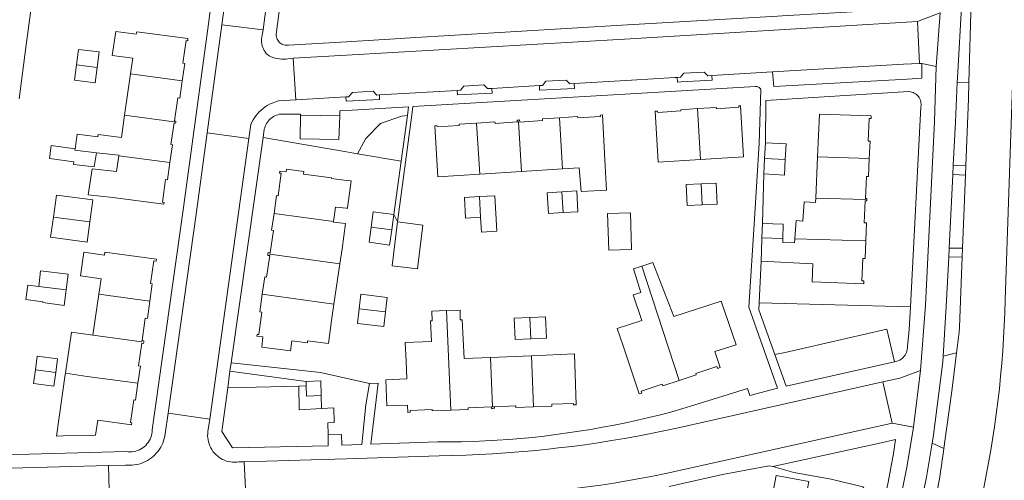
# Model space of a CAD drawing. Header units: metres. Extents: x 89888 to 94270, y 464165 to 468904.
# Tile 219 of 256: x 91953 to 92095, y 467100 to 467167. Entities that reach past the tile are written whole.
import ezdxf

# ---------------------------------------------------------------- set-up
doc = ezdxf.new("R2010")
doc.units = ezdxf.units.M
for name, color, linetype, lineweight in [('B_BEBOUWINGSGRENS_0', 251, 'CONTINUOUS', 13), ('B_TUSSENMUUR_0', 251, 'CONTINUOUS', 13), ('G_GRENS_ALGEMEEN_0', 251, 'CONTINUOUS', 13), ('T_CULTUURGRENS_0', 251, 'CONTINUOUS', 13), ('T_HEK_0', 251, 'CONTINUOUS', 13), ('V_WEGGRENS_0', 251, 'CONTINUOUS', 13)]:
    doc.layers.add(name, color=color, linetype=linetype, lineweight=lineweight)

msp = doc.modelspace()

# ---------------------------------------------------------------- linework, layer by layer
at = {"layer": 'B_BEBOUWINGSGRENS_0'}
for p, q in [((91963.71, 467157.86), (91963.99, 467160.09)), ((91968.81, 467159.15), (91967.95, 467153.18)), ((92060.36, 467146.95), (92060.49, 467149.2)), ((92060.23, 467144.71), (92060.36, 467146.95)), ((92067.76, 467141.22), (92068.02, 467147.15)), ((92019.24, 467144.67), (92025.26, 467145.05)), ((92025.26, 467145.05), (92031.17, 467145.43)), ((91958.12, 467141.65), (91957.66, 467138.46)), ((92006.51, 467136.63), (92006.8, 467138.82)), ((92059.98, 467135.48), (92060.05, 467137.53)), ((91998.18, 467125.91), (91999.02, 467131.72)), ((91964.23, 467127.31), (91963.38, 467121.4)), ((91997.84, 467123.53), (91998.18, 467125.91)), ((92026.69, 467118.43), (92020.77, 467118.18)), ((91994.15, 467114.73), (91996.26, 467114.79)), ((91996.26, 467114.79), (91996.32, 467112.67)), ((91994.16, 467114.07), (91994.15, 467114.73))]:
    msp.add_line(p, q, dxfattribs=at)
for points in [[(91977.1, 467164.25), (91969.69, 467165.24), (91969.64, 467164.9), (91966.67, 467165.3), (91966.17, 467161.83), (91969.14, 467161.43), (91968.81, 467159.15)], [(91976.26, 467158.16), (91976.62, 467160.66), (91976.36, 467160.7), (91976.83, 467163.98), (91977.06, 467163.95), (91977.1, 467164.25)], [(91963.99, 467160.09), (91964.26, 467162.32), (91961.27, 467162.69), (91960.99, 467160.46)], [(91960.99, 467160.46), (91960.72, 467158.23), (91963.71, 467157.86)], [(91975.14, 467152.37), (91975.62, 467155.71), (91975.9, 467155.67), (91976.26, 467158.16)], [(91967.95, 467153.18), (91967.48, 467149.95), (91964.15, 467150.38), (91964.1, 467150.08), (91961.08, 467150.44), (91960.81, 467148.32)], [(92031.17, 467145.43), (92033.59, 467145.59), (92033.85, 467142.17), (92037.54, 467142.34), (92037.36, 467145.83), (92036.93, 467153.22), (92036.63, 467153.2), (92036.65, 467153.01), (92033.38, 467152.8), (92033.36, 467152.98), (92030.74, 467152.81)], [(92050.68, 467154.14), (92048.25, 467153.98), (92048.26, 467153.8), (92044.92, 467153.58), (92044.9, 467153.78), (92044.55, 467153.76), (92044.98, 467146.38), (92051.11, 467146.77)], [(92051.11, 467146.77), (92057.29, 467147.17), (92056.87, 467154.55), (92056.62, 467154.53), (92056.63, 467154.33), (92053.41, 467154.12), (92053.4, 467154.31), (92050.68, 467154.14)], [(92068.02, 467147.15), (92068.3, 467153.35), (92075.75, 467153.08), (92075.74, 467152.7), (92075.46, 467152.71), (92075.31, 467149.43), (92075.59, 467149.42), (92075.48, 467146.92)], [(91974.48, 467146.35), (91974.85, 467148.92), (91974.63, 467148.95), (91975.08, 467152.08), (91975.32, 467152.05), (91975.34, 467152.19), (91975.36, 467152.34), (91975.14, 467152.37)], [(92018.78, 467152.04), (92016.25, 467151.88), (92016.26, 467151.7), (92013.06, 467151.49), (92013.04, 467151.68), (92012.75, 467151.66), (92013.18, 467144.28), (92019.24, 467144.67)], [(92024.63, 467152.21), (92021.44, 467152), (92021.43, 467152.21), (92018.78, 467152.04)], [(92030.74, 467152.81), (92028.28, 467152.66), (92028.3, 467152.41), (92025.01, 467152.2), (92024.99, 467152.5), (92024.82, 467152.49), (92024.62, 467152.47), (92024.63, 467152.21)], [(92060.49, 467149.2), (92063.47, 467149.03), (92063.34, 467146.78)], [(91960.81, 467148.32), (91957.32, 467148.8), (91957.09, 467146.92), (91960.61, 467146.47), (91960.57, 467146.08), (91963.53, 467145.72), (91963.87, 467147.74)], [(91963.87, 467147.74), (91967.12, 467147.4), (91967.11, 467147.33)], [(91967.11, 467147.33), (91966.78, 467145.06), (91963.24, 467145.46), (91962.7, 467141.67), (91966.24, 467141.31), (91973.61, 467140.32), (91973.65, 467140.6), (91973.4, 467140.63), (91973.87, 467143.88), (91974.12, 467143.85), (91974.48, 467146.35)], [(92063.34, 467146.78), (92063.21, 467144.53), (92060.23, 467144.71)], [(92075.48, 467146.92), (92075.37, 467144.34), (92075.07, 467144.35), (92074.93, 467141.15)], [(92000, 467143.77), (91997.82, 467144.06), (91997.83, 467144.12), (91993.79, 467144.66), (91993.85, 467145.04), (91991.32, 467145.38), (91991.26, 467144.99), (91990.37, 467145.11), (91990.33, 467144.83), (91990.57, 467144.8), (91990.11, 467141.55), (91989.9, 467141.58), (91989.53, 467138.99)], [(91998.12, 467137.83), (91998.4, 467139.91), (92000, 467139.74), (92000.11, 467139.73), (92000.13, 467139.83), (92000.64, 467143.69), (92000, 467143.77)], [(92051.2, 467143.28), (92049.05, 467143.18), (92049.19, 467140.13), (92051.34, 467140.23)], [(92051.34, 467140.23), (92053.5, 467140.33), (92053.36, 467143.38), (92051.2, 467143.28)], [(92031.1, 467142.12), (92028.98, 467141.99), (92029.15, 467139.01), (92031.28, 467139.13)], [(92031.28, 467139.13), (92033.4, 467139.25), (92033.23, 467142.24), (92031.1, 467142.12)], [(91962.91, 467137.76), (91963.34, 467140.95), (91958.12, 467141.65)], [(92019.18, 467141.43), (92017.02, 467141.31), (92017.19, 467138.33), (92019.35, 467138.45)], [(92019.35, 467138.45), (92019.48, 467136.31), (92021.69, 467136.44), (92021.39, 467141.56), (92019.18, 467141.43)], [(92064.73, 467135.34), (92064.9, 467137.97), (92065.9, 467137.9), (92066.09, 467140.66), (92067.73, 467140.57), (92067.76, 467141.22)], [(92074.93, 467141.15), (92075.13, 467141.14), (92075.13, 467140.99), (92075.12, 467140.83), (92074.9, 467140.83), (92074.76, 467137.64), (92075.09, 467137.62), (92074.97, 467135.03)], [(91989.53, 467138.99), (91989.18, 467136.57), (91989.43, 467136.54), (91988.98, 467133.32)], [(92006.8, 467138.82), (92003.85, 467139.21), (92003.56, 467137.02)], [(92037.69, 467138.98), (92037.85, 467133.67), (92041.15, 467133.77), (92040.99, 467139.09), (92037.69, 467138.98)], [(91957.66, 467138.46), (91957.25, 467135.57), (91962.52, 467134.86), (91962.91, 467137.76)], [(91999.82, 467137.55), (91998.1, 467137.74), (91998.12, 467137.83)], [(91999.02, 467131.72), (91999.34, 467133.89), (91999.82, 467137.55)], [(92007.37, 467137.78), (92006.57, 467131.44), (92010.23, 467130.98), (92011.03, 467137.32), (92007.37, 467137.78)], [(92060.05, 467137.53), (92063.06, 467137.45), (92063, 467135.39)], [(92003.56, 467137.02), (92003.27, 467134.83), (92006.21, 467134.43), (92006.51, 467136.63)], [(92059.85, 467132.12), (92059.92, 467133.49), (92059.98, 467135.48)], [(92074.97, 467135.03), (92074.86, 467132.5), (92074.53, 467132.51), (92074.39, 467129.26), (92074.7, 467129.25), (92074.68, 467128.84), (92067.22, 467129.12), (92067.34, 467131.7), (92059.85, 467132.12)], [(92063, 467135.39), (92062.98, 467134.79), (92064.7, 467134.76), (92064.73, 467135.34)], [(91971.59, 467126.33), (91971.95, 467128.83), (91971.71, 467128.86), (91972.18, 467132.13), (91972.5, 467132.09), (91972.54, 467132.37), (91965.11, 467133.38), (91965.05, 467132.99), (91962.07, 467133.4), (91961.57, 467129.96), (91964.55, 467129.55), (91964.23, 467127.31)], [(91988.98, 467133.32), (91988.68, 467133.36), (91988.65, 467133.13), (91988.62, 467132.94), (91988.9, 467132.91), (91988.45, 467129.78), (91988.19, 467129.82), (91987.83, 467127.31)], [(92048.02, 467114.86), (92050.48, 467115.67), (92050.41, 467115.87), (92053.46, 467116.88), (92053.55, 467116.61), (92053.93, 467116.74), (92053.17, 467119.03), (92056.24, 467120.02), (92054.1, 467126.3), (92047.23, 467124.11), (92044.2, 467131.91), (92042.65, 467131.39)], [(91959.49, 467127.95), (91959.78, 467130.2), (91955.82, 467130.7), (91955.54, 467128.45)], [(92042.65, 467131.39), (92041.45, 467130.97), (92042.51, 467127.56), (92041.39, 467127.24), (92042.65, 467123.52), (92039.09, 467122.35), (92039.96, 467119.89), (92042.26, 467112.92), (92042.63, 467113.04), (92042.54, 467113.3), (92045.59, 467114.31), (92045.66, 467114.08), (92048.02, 467114.86)], [(91955.54, 467128.45), (91953.95, 467128.65), (91953.69, 467126.56), (91956.15, 467126.25), (91956.13, 467126.11), (91959.21, 467125.72), (91959.49, 467127.95)], [(91970.47, 467120.62), (91970.94, 467123.85), (91971.23, 467123.81), (91971.59, 467126.33)], [(91987.83, 467127.31), (91987.47, 467124.77), (91987.78, 467124.73), (91987.32, 467121.49), (91987.09, 467121.52), (91987.05, 467121.26), (91987.93, 467121.15), (91987.74, 467119.7), (91991.91, 467119.14), (91992.1, 467120.59), (91994.34, 467120.29), (91994.38, 467120.6), (91997.37, 467120.21), (91997.84, 467123.53)], [(92005.6, 467124.77), (92005.85, 467126.87), (92002.05, 467127.31), (92001.81, 467125.2)], [(92001.81, 467125.2), (92001.57, 467123.09), (92005.36, 467122.66), (92005.6, 467124.77)], [(92014.44, 467124.97), (92012.32, 467124.9), (92012.38, 467123.46), (92012.14, 467123.47), (92012.27, 467120.49), (92008.46, 467120.37), (92008.6, 467117.67), (92008.69, 467115.08), (92005.69, 467114.97), (92005.82, 467111.21), (92008.82, 467111.31), (92008.86, 467110.26), (92009.19, 467110.28), (92009.18, 467110.52), (92012.37, 467110.65), (92012.38, 467110.47), (92015.04, 467110.59)], [(92020.77, 467118.18), (92016.96, 467118.02), (92016.7, 467123.64), (92016.42, 467123.62), (92016.4, 467125.04), (92014.44, 467124.97)], [(92026.46, 467123.96), (92024.21, 467123.85), (92024.36, 467120.78), (92026.61, 467120.89)], [(92026.61, 467120.89), (92028.85, 467121), (92028.7, 467124.07), (92026.46, 467123.96)], [(91963.38, 467121.4), (91960.26, 467121.85), (91959.4, 467115.91)], [(91969.88, 467114.48), (91970.23, 467116.95), (91969.96, 467116.98), (91970.43, 467120.27), (91970.69, 467120.23), (91970.72, 467120.42), (91970.74, 467120.58), (91970.47, 467120.62)], [(91958.01, 467116.03), (91958.27, 467118), (91955.34, 467118.37), (91955.07, 467116.39)], [(92026.99, 467111.05), (92029.63, 467111.16), (92029.63, 467111.43), (92032.79, 467111.56), (92032.79, 467111.35), (92033.16, 467111.36), (92032.9, 467118.69), (92026.69, 467118.43)], [(91955.07, 467116.39), (91954.81, 467114.42), (91957.75, 467114.05), (91958.01, 467116.03)], [(91959.4, 467115.91), (91959.37, 467115.71), (91958.09, 467106.83), (91959.07, 467106.86), (91963.76, 467106.98), (91964.06, 467109.14), (91968.95, 467108.48), (91968.99, 467108.76), (91968.81, 467108.78), (91969.28, 467112.06), (91969.52, 467112.03), (91969.88, 467114.48)], [(91996.32, 467112.67), (91994.2, 467112.61), (91994.16, 467114.07)], [(92015.04, 467110.59), (92017.57, 467110.69), (92017.56, 467110.9), (92020.93, 467111.05), (92020.93, 467110.83), (92021.08, 467110.83), (92021.35, 467110.85), (92021.34, 467111.07)], [(92021.34, 467111.07), (92024.43, 467111.2), (92024.44, 467110.95), (92026.99, 467111.05)], [(92066.17, 467097.21), (92066.74, 467100.25), (92062.02, 467101.13), (92061.45, 467098.08), (92061.11, 467098.15), (92060.02, 467092.1)]]:
    msp.add_lwpolyline(points, dxfattribs=at)
at = {"layer": 'B_TUSSENMUUR_0'}
for p, q in [((91960.99, 467160.46), (91963.99, 467160.09)), ((91976.26, 467158.16), (91968.81, 467159.15)), ((92050.68, 467154.14), (92051.11, 467146.77)), ((92019.24, 467144.67), (92018.78, 467152.04)), ((92030.74, 467152.81), (92031.17, 467145.43)), ((91974.48, 467146.35), (91967.11, 467147.33)), ((92060.36, 467146.95), (92063.34, 467146.78)), ((92075.48, 467146.92), (92068.02, 467147.15)), ((92051.2, 467143.28), (92051.34, 467140.23)), ((92031.1, 467142.12), (92031.28, 467139.13)), ((92019.18, 467141.43), (92019.35, 467138.45)), ((91998.12, 467137.83), (91989.53, 467138.99)), ((91957.66, 467138.46), (91962.91, 467137.76)), ((92006.51, 467136.63), (92003.56, 467137.02)), ((92059.98, 467135.48), (92063, 467135.39)), ((92064.73, 467135.34), (92074.97, 467135.03)), ((92042.65, 467131.39), (92048.02, 467114.86)), ((91955.54, 467128.45), (91959.49, 467127.95)), ((91964.23, 467127.31), (91971.59, 467126.33)), ((91987.83, 467127.31), (91998.18, 467125.91)), ((92001.81, 467125.2), (92005.6, 467124.77)), ((92014.44, 467124.97), (92015.04, 467110.59)), ((92026.46, 467123.96), (92026.61, 467120.89)), ((92026.99, 467111.05), (92026.69, 467118.43)), ((91955.07, 467116.39), (91958.01, 467116.03))]:
    msp.add_line(p, q, dxfattribs=at)
for points in [[(91967.95, 467153.18), (91975.12, 467152.22), (91975.14, 467152.37)], [(92025.26, 467145.05), (92024.84, 467152.22), (92024.63, 467152.21)], [(91963.87, 467147.74), (91960.78, 467148.12), (91960.81, 467148.32)], [(92074.93, 467141.15), (92074.92, 467141), (92067.76, 467141.22)], [(91988.98, 467133.32), (91988.94, 467133.09), (91999.02, 467131.72)], [(91963.38, 467121.4), (91970.45, 467120.46), (91970.47, 467120.62)], [(92020.77, 467118.18), (92021.07, 467111.05), (92021.34, 467111.07)], [(91969.88, 467114.48), (91962.52, 467115.46), (91959.4, 467115.91)]]:
    msp.add_lwpolyline(points, dxfattribs=at)
at = {"layer": 'G_GRENS_ALGEMEEN_0'}
msp.add_lwpolyline([(91993.1, 467114.05), (91993.16, 467110.62), (91996.37, 467110.81)], dxfattribs=at)
at = {"layer": 'T_CULTUURGRENS_0'}
for p, q in [((92001.6, 467147.62), (92007.87, 467146.56)), ((91994.15, 467114.73), (91983.16, 467116.19))]:
    msp.add_line(p, q, dxfattribs=at)
for points in [[(91949.35, 467188.11), (91956.89, 467186.98), (91953.67, 467162.95), (91952.71, 467155.54)], [(92001.6, 467147.62), (92002.8, 467149.82), (92004.89, 467151.98), (92007.94, 467153.03), (92008.79, 467153.16)], [(91987.95, 467149.95), (92000, 467147.9), (92001.6, 467147.62)]]:
    msp.add_lwpolyline(points, dxfattribs=at)
at = {"layer": 'T_HEK_0'}
for p, q in [((91982.84, 467113.8), (91983.16, 467116.19)), ((91983.16, 467116.19), (91983.32, 467117.39)), ((92002.18, 467105.6), (92002.8, 467111.36)), ((91997.32, 467105.43), (91983.53, 467105.12)), ((92002.18, 467105.6), (91999.3, 467105.5))]:
    msp.add_line(p, q, dxfattribs=at)
for points in [[(91983.53, 467105.12), (91982, 467107.49), (91982.84, 467113.8)], [(91999.3, 467105.5), (91999.29, 467107.06), (91997.33, 467107.01)]]:
    msp.add_lwpolyline(points, dxfattribs=at)
at = {"layer": 'V_WEGGRENS_0'}
for p, q in [((91982.01, 467166.25), (91986.11, 467198.37)), ((92089.86, 467157.9), (92090.21, 467169.66)), ((92085.71, 467167.96), (92082.45, 467166.71)), ((92085.14, 467160.23), (92085.71, 467167.96)), ((91982.01, 467166.25), (91979.89, 467150.65)), ((91987.95, 467165.5), (91982.01, 467166.25)), ((92082.45, 467166.71), (92082.72, 467160.66)), ((91992.65, 467155.41), (91992.28, 467161.41)), ((92061.49, 467159.45), (92080.4, 467160.56)), ((92080.4, 467160.56), (92082.72, 467160.66)), ((92082.72, 467160.66), (92083.05, 467160.68)), ((92083.05, 467160.68), (92083.07, 467158.53)), ((92083.05, 467160.68), (92085.14, 467160.23)), ((92061.49, 467159.45), (92052.75, 467158.93)), ((92061.69, 467157.33), (92061.49, 467159.45)), ((92027.85, 467157.47), (92020.97, 467157.07)), ((92088.18, 467157.95), (92089.86, 467157.9)), ((92089.86, 467157.9), (92089.79, 467155.57)), ((92015.97, 467156.78), (92004.76, 467156.12)), ((92060.49, 467149.2), (92060.56, 467155.3)), ((92089.79, 467155.57), (92089.42, 467145.93)), ((91993.35, 467153.2), (91999.01, 467153.1)), ((92008.79, 467153.16), (92007.87, 467146.56)), ((92008.96, 467154.41), (92008.79, 467153.16)), ((91979.89, 467150.65), (91985.9, 467149.82)), ((91985.9, 467149.82), (91980.23, 467109.28)), ((91983.32, 467117.39), (91987.95, 467149.95)), ((92007.87, 467146.56), (92006.8, 467138.82)), ((92060.05, 467137.53), (92060.23, 467144.71)), ((92087.01, 467134), (92087.55, 467144.62)), ((92087.55, 467144.62), (92087.61, 467145.95)), ((92087.55, 467144.62), (92089.37, 467144.53)), ((92089.42, 467145.93), (92087.61, 467145.95)), ((92089.37, 467144.53), (92089.42, 467145.93)), ((92089.37, 467144.53), (92088.96, 467133.98)), ((92006.8, 467138.82), (92007.37, 467137.78)), ((92086.95, 467132.7), (92087.01, 467134)), ((92088.96, 467133.98), (92087.01, 467134)), ((92088.91, 467132.71), (92088.96, 467133.98)), ((92059.59, 467126.08), (92059.85, 467132.12)), ((92086.95, 467132.7), (92088.91, 467132.71)), ((92059.59, 467126.08), (92081.41, 467125.5)), ((92061.86, 467118.6), (92063.49, 467114.04)), ((92079.47, 467117.65), (92079.12, 467117.57)), ((92088.09, 467118.85), (92086.13, 467118.38)), ((92079.12, 467117.57), (92063.49, 467114.04)), ((92082.86, 467116.3), (92079.91, 467115.22)), ((92081.87, 467108.14), (92082.86, 467116.3)), ((92079.91, 467115.22), (92077.44, 467114.66)), ((91993.1, 467114.05), (91982.84, 467113.8)), ((91994.16, 467114.07), (91993.1, 467114.05)), ((92003.32, 467114.45), (92002.8, 467111.36)), ((92077.44, 467114.66), (92078.77, 467108.69)), ((91996.37, 467110.81), (91996.32, 467112.67)), ((91980.23, 467109.28), (91974.24, 467110.15)), ((92078.77, 467108.69), (92081.87, 467108.14)), ((91997.33, 467107.01), (91997.32, 467105.43)), ((92084.58, 467105.81), (92086.26, 467105.05)), ((91965.62, 467102.58), (91946.95, 467102.1)), ((91965.62, 467102.58), (91965.77, 467096.59)), ((91985.49, 467097.1), (91985.23, 467103.11))]:
    msp.add_line(p, q, dxfattribs=at)
for points in [[(92098.01, 467216.71), (92096.18, 467157.53), (92095.09, 467126.5), (92095.04, 467124.66), (92094.97, 467122.82), (92094.87, 467120.98), (92094.75, 467119.15), (92094.61, 467117.31), (92094.44, 467115.48), (92094.26, 467113.65), (92094.05, 467111.82), (92093.82, 467109.99), (92093.56, 467108.16), (92093.29, 467106.34), (92092.99, 467104.53), (92092.66, 467102.71), (92092.32, 467100.91), (92091.96, 467099.1)], [(91994.18, 467214), (91991.99, 467197.04), (91987.95, 467165.5)], [(91990.37, 467163.65), (91990.25, 467163.76), (91990.15, 467163.89), (91990.05, 467164.03), (91989.98, 467164.18), (91989.92, 467164.33), (91989.88, 467164.49), (91989.85, 467164.66), (91989.85, 467164.83), (91993.82, 467195.9), (91993.93, 467196.75), (91996.13, 467214.16)], [(91984.2, 467198.62), (91980.04, 467166.37), (91976.43, 467139.84), (91971.94, 467107.73), (91971.93, 467107.45), (91971.89, 467107.17), (91971.82, 467106.91), (91971.74, 467106.64), (91971.63, 467106.39), (91971.5, 467106.14), (91971.35, 467105.91), (91971.18, 467105.69), (91970.99, 467105.48), (91970.79, 467105.3), (91970.56, 467105.13), (91970.33, 467104.98), (91970.08, 467104.85), (91969.83, 467104.75)], [(92088.86, 467169.65), (92088.21, 467158.57), (92088.18, 467157.95)], [(92080.64, 467168.56), (92062.9, 467167.53), (92062.21, 467167.49), (92040.55, 467166.23), (92008.41, 467164.31), (92007.77, 467164.27), (92000, 467163.81), (91991.62, 467163.31), (91991.46, 467163.29), (91991.29, 467163.29), (91991.12, 467163.3), (91990.96, 467163.34), (91990.8, 467163.39), (91990.65, 467163.46), (91990.51, 467163.55), (91990.37, 467163.65)], [(91992.28, 467161.41), (92000, 467161.86), (92040.15, 467164.17), (92082.45, 467166.71)], [(91988.56, 467161.94), (91988.39, 467162.12), (91988.24, 467162.32), (91988.1, 467162.54), (91987.99, 467162.76), (91987.89, 467162.99), (91987.81, 467163.23), (91987.76, 467163.48), (91987.73, 467163.73), (91987.71, 467163.98), (91987.72, 467164.23), (91987.75, 467164.48), (91987.81, 467164.73), (91987.88, 467164.97), (91987.95, 467165.5)], [(91992.28, 467161.41), (91991.84, 467161.39), (91991.53, 467161.33), (91991.22, 467161.29), (91990.91, 467161.27), (91990.6, 467161.28), (91990.3, 467161.31), (91989.99, 467161.36), (91989.69, 467161.43), (91989.39, 467161.53), (91989.11, 467161.64), (91988.83, 467161.78), (91988.56, 467161.94)], [(92047.75, 467158.64), (92048.21, 467158.66), (92048.7, 467159.26), (92051.61, 467159.42), (92052.14, 467158.9), (92052.75, 467158.93)], [(92052.75, 467158.93), (92052.81, 467158.24), (92048.31, 467158), (92047.78, 467157.97), (92047.75, 467158.64)], [(92085.14, 467160.23), (92084.91, 467152.3), (92083.59, 467125.73), (92082.86, 467116.3)], [(92015.97, 467156.78), (92016.43, 467156.8), (92016.91, 467157.4), (92019.82, 467157.56), (92020.36, 467157.03), (92020.97, 467157.07)], [(92027.85, 467157.47), (92028.3, 467157.5), (92028.79, 467158.09), (92031.7, 467158.26), (92032.24, 467157.73), (92032.85, 467157.76)], [(92032.85, 467157.76), (92032.91, 467157.07), (92027.87, 467156.81), (92027.85, 467157.47)], [(92047.75, 467158.64), (92047.42, 467158.62), (92041.14, 467158.25), (92032.85, 467157.76)], [(92083.07, 467158.53), (92080.96, 467158.4), (92061.69, 467157.33)], [(92087.61, 467145.95), (92087.93, 467152.2), (92088.18, 467157.95)], [(91999.91, 467155.84), (92000.29, 467155.85), (92000.85, 467156.45), (92003.83, 467156.64), (92004.37, 467156.1), (92004.76, 467156.12)], [(92004.76, 467156.12), (92004.77, 467155.71), (92004.77, 467155.47), (91999.93, 467155.21), (91999.91, 467155.84)], [(92009.58, 467154.45), (92041.82, 467156.34), (92059.05, 467157.35)], [(92020.97, 467157.07), (92021.03, 467156.38), (92016, 467156.11), (92015.97, 467156.78)], [(92059.05, 467157.35), (92059.14, 467157.34), (92059.23, 467157.32), (92059.32, 467157.3), (92059.4, 467157.27), (92059.48, 467157.23)], [(92059.48, 467157.23), (92059.56, 467157.18), (92059.63, 467157.13), (92059.7, 467157.07), (92059.76, 467157), (92059.82, 467156.93), (92059.77, 467155.25)], [(92060.56, 467155.3), (92081.21, 467156.6), (92081.41, 467156.58), (92081.6, 467156.54), (92081.79, 467156.48), (92081.97, 467156.39), (92082.14, 467156.29), (92082.29, 467156.17), (92082.44, 467156.04), (92082.57, 467155.89)], [(91985.9, 467149.82), (91986.18, 467151.85), (91986.34, 467152.18), (91986.51, 467152.5), (91986.71, 467152.81), (91986.92, 467153.11), (91987.16, 467153.4), (91987.4, 467153.66), (91987.67, 467153.92), (91987.95, 467154.16), (91988.24, 467154.38), (91988.55, 467154.58), (91988.87, 467154.76)], [(91988.87, 467154.76), (91989.12, 467154.88), (91989.38, 467154.98), (91989.63, 467155.08), (91989.89, 467155.18), (91990.15, 467155.27), (91992.65, 467155.41)], [(91999.91, 467155.84), (91992.74, 467155.42), (91992.65, 467155.41)], [(92059.77, 467155.25), (92059.59, 467149.17), (92058.89, 467138.19), (92058.1, 467125.47), (92062.22, 467113.76)], [(92082.57, 467155.89), (92082.68, 467155.73), (92082.77, 467155.55), (92082.85, 467155.37), (92082.91, 467155.18), (92082.94, 467154.99), (92082.96, 467154.79), (92082.95, 467154.6), (92082.92, 467154.4), (92081.41, 467125.5)], [(91988.89, 467152.55), (91989.06, 467152.71), (91989.25, 467152.85), (91989.44, 467152.98), (91989.65, 467153.09), (91989.86, 467153.18), (91990.08, 467153.26), (91990.3, 467153.32), (91993.35, 467153.33), (91993.35, 467153.2)], [(91993.35, 467153.2), (91993.31, 467149.79), (91998.9, 467149.69), (91999.01, 467153.1)], [(91999.01, 467153.1), (91999.04, 467153.83), (92000, 467153.88), (92008.96, 467154.41)], [(92007.37, 467137.78), (92009.42, 467153.25), (92009.58, 467154.45)], [(91987.95, 467149.95), (91988.12, 467151.15), (91988.18, 467151.38), (91988.26, 467151.59), (91988.35, 467151.81), (91988.46, 467152.01), (91988.59, 467152.2), (91988.74, 467152.39), (91988.89, 467152.55)], [(91974.24, 467110.15), (91978.34, 467139.25), (91979.89, 467150.65)], [(92086.13, 467118.38), (92086.59, 467125.55), (92086.95, 467132.7)], [(92088.91, 467132.71), (92088.52, 467122.57), (92088.44, 467121.82), (92088.35, 467121.08), (92088.26, 467120.33), (92088.18, 467119.59), (92088.09, 467118.85)], [(92061.86, 467118.6), (92059.97, 467123.88), (92059.54, 467125.06), (92059.59, 467126.08)], [(92081.41, 467125.5), (92081.24, 467122.21), (92080.99, 467119.77), (92080.99, 467119.56), (92080.96, 467119.34), (92080.92, 467119.13), (92080.85, 467118.92), (92080.77, 467118.72), (92080.66, 467118.53), (92080.53, 467118.36), (92080.39, 467118.2), (92080.23, 467118.05), (92080.06, 467117.92), (92079.87, 467117.81), (92079.67, 467117.72), (92079.47, 467117.65)], [(92079.12, 467117.57), (92078.02, 467122.27), (92063.34, 467118.93), (92061.86, 467118.6)], [(92086.13, 467118.38), (92086.08, 467117.56), (92084.72, 467106.62), (92084.58, 467105.81)], [(92086.26, 467105.05), (92086.65, 467107.81), (92087.03, 467110.56), (92087.4, 467113.32), (92087.75, 467116.08), (92088.09, 467118.85)], [(91983.32, 467117.39), (91993.15, 467116.33), (91996.23, 467116.01), (92003.32, 467114.45)], [(91985.23, 467103.11), (91994.91, 467103.38), (92000, 467103.55), (92013.38, 467103.99), (92015.3, 467104.02), (92017.22, 467104.08), (92019.14, 467104.16), (92021.06, 467104.27), (92022.98, 467104.39), (92024.89, 467104.54), (92026.8, 467104.71), (92028.72, 467104.9), (92030.62, 467105.11), (92032.53, 467105.34), (92034.44, 467105.59), (92036.34, 467105.87), (92038.24, 467106.17), (92040.13, 467106.49), (92042.02, 467106.83), (92043.91, 467107.19), (92045.79, 467107.57), (92047.67, 467107.98), (92077.44, 467114.66)], [(92003.48, 467105.64), (92004.55, 467114.47), (92003.32, 467114.45)], [(92062.22, 467113.76), (92058.23, 467112.7), (92057.91, 467113.72), (92050.15, 467111.31), (92046.96, 467110.35), (92045.31, 467109.92), (92043.65, 467109.51), (92041.99, 467109.13), (92040.32, 467108.76), (92038.65, 467108.42), (92036.97, 467108.1), (92035.29, 467107.8), (92033.6, 467107.53), (92031.92, 467107.28), (92030.23, 467107.04), (92028.53, 467106.84), (92026.83, 467106.65), (92025.13, 467106.49), (92023.43, 467106.35), (92021.73, 467106.23), (92020.03, 467106.14), (92018.32, 467106.07), (92016.61, 467106.02), (92014.91, 467105.99), (92013.2, 467105.98), (92003.48, 467105.64)], [(91997.33, 467107.01), (91997.29, 467108.73), (91998.19, 467108.78), (91998.14, 467110.9), (91996.37, 467110.81)], [(91974.24, 467110.15), (91973.82, 467107.14), (91973.76, 467106.8), (91973.68, 467106.47), (91973.58, 467106.14), (91973.46, 467105.82), (91973.32, 467105.51), (91973.16, 467105.21), (91972.98, 467104.92), (91972.78, 467104.65), (91972.56, 467104.39), (91972.33, 467104.14), (91972.08, 467103.9), (91971.81, 467103.69), (91971.54, 467103.49), (91971.25, 467103.31), (91970.95, 467103.15), (91970.63, 467103.01), (91970.32, 467102.89), (91969.99, 467102.79), (91969.66, 467102.71)], [(91981.11, 467104.17), (91980.9, 467104.39), (91980.71, 467104.62), (91980.54, 467104.88), (91980.39, 467105.14), (91980.26, 467105.41), (91980.15, 467105.7), (91980.06, 467105.99), (91980, 467106.28), (91979.96, 467106.59), (91979.94, 467106.89), (91979.95, 467107.19), (91979.98, 467107.5), (91980.23, 467109.28)], [(92078.77, 467108.69), (92046.1, 467101.44), (92044.23, 467101.06), (92042.35, 467100.71), (92040.47, 467100.37), (92038.59, 467100.05), (92036.7, 467099.76), (92034.81, 467099.49), (92032.92, 467099.24), (92031.02, 467099.01), (92029.13, 467098.8), (92027.23, 467098.61), (92025.32, 467098.45), (92023.42, 467098.31), (92021.52, 467098.19), (92019.61, 467098.09), (92017.7, 467098.01), (92015.79, 467097.95), (92000, 467097.49), (91995.33, 467097.35), (91985.49, 467097.1)], [(92081.87, 467108.14), (92080.96, 467102.6), (92079.06, 467093.12), (92077.68, 467087.37), (92074.99, 467077.52), (92074.32, 467075.37), (92073.63, 467073.22), (92072.92, 467071.08), (92072.19, 467068.95), (92071.44, 467066.82), (92070.67, 467064.7), (92069.88, 467062.59), (92069.07, 467060.49), (92068.24, 467058.4), (92067.39, 467056.31)], [(92061.54, 467102.46), (92077.18, 467105.87), (92079.27, 467106.35)], [(92079.27, 467106.35), (92078.95, 467104.32), (92078.2, 467100.17), (92077.3, 467095.85)], [(92081.1, 467088.84), (92082.08, 467092.94), (92083.72, 467100.9), (92084.58, 467105.81)], [(92086.26, 467105.05), (92086.14, 467104.22), (92086.02, 467103.39), (92085.9, 467102.55), (92085.77, 467101.72), (92085.65, 467100.89), (92084.2, 467093.55), (92082.97, 467088.36)], [(91969.83, 467104.75), (91969.56, 467104.66), (91969.29, 467104.6), (91969.02, 467104.57), (91968.74, 467104.55), (91968.46, 467104.57), (91968.19, 467104.6), (91945.42, 467104), (91942.28, 467103.93)], [(91985.23, 467103.11), (91984.46, 467103.09), (91984.16, 467103.06), (91983.85, 467103.05), (91983.55, 467103.06), (91983.25, 467103.09), (91982.95, 467103.15), (91982.66, 467103.23), (91982.37, 467103.34), (91982.1, 467103.46), (91981.83, 467103.61), (91981.57, 467103.78), (91981.34, 467103.96), (91981.11, 467104.17)], [(91969.66, 467102.71), (91969.34, 467102.66), (91969.02, 467102.63), (91968.7, 467102.61), (91968.38, 467102.62), (91968.06, 467102.65), (91965.62, 467102.58)], [(92046.56, 467099.56), (92054.27, 467101.29), (92061.02, 467102.54), (92061.54, 467102.46)], [(92077.3, 467095.85), (92076.41, 467097.06), (92074.56, 467099.52), (92069.99, 467100.63), (92064.56, 467101.57), (92061.54, 467102.46)]]:
    msp.add_lwpolyline(points, dxfattribs=at)

doc.saveas('drawing.dxf')
